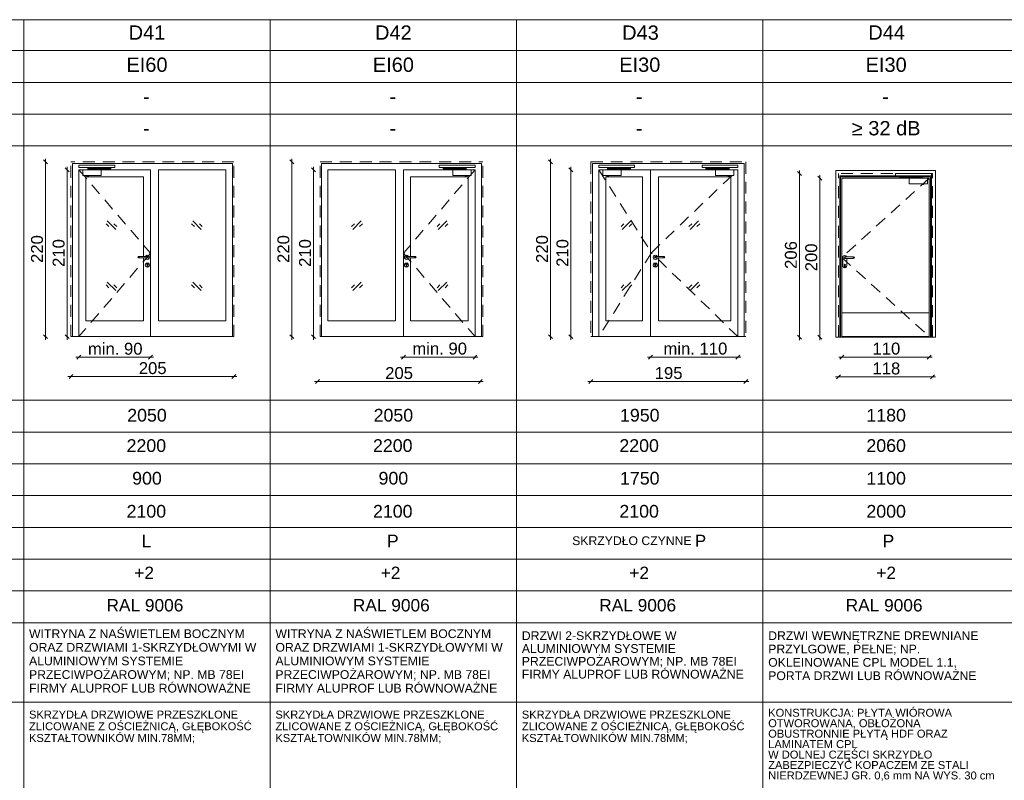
# Paper-space layout 'A-57 ZESTAWIENIE STOLARKI PROJEKTOWANEJ' of a CAD drawing. Header units: millimetres. Extents: x 0 to 900, y 0 to 1010.
# Tile 50 of 63: x 455 to 579, y 706 to 802. Entities that reach past the tile are written whole.
import ezdxf
from ezdxf.xclip import XClip

# ---------------------------------------------------------------- set-up
doc = ezdxf.new("R2010")
doc.units = ezdxf.units.MM
doc.header["$MEASUREMENT"] = 0
doc.header["$XCLIPFRAME"] = 0
doc.linetypes.add('LINIE_3', pattern=[25, 15, -10])
doc.linetypes.add('Przer. długie kreski', pattern=[2.5, 1.5, -1])
doc.layers.add('0_Nr_pióra__1', color=7, linetype='Continuous', lineweight=20)
for name, color, linetype, lineweight, true_color in [('0_Nr_pióra__30', 7, 'Continuous', 5, 0x878787), ('0_Nr_pióra__7', 7, 'Continuous', 18, 0x171717), ('0_Nr_pióra__8', 7, 'Continuous', 13, 0x4c4c4c), ('0_Nr_pióra__94', 7, 'Continuous', 5, 0x3b3b3b)]:
    doc.layers.add(name, color=color, linetype=linetype, lineweight=lineweight, true_color=true_color)
doc.layers.add('A_podrys', color=7, linetype='Continuous')
doc.styles.add('STYL_AUTOMATYCZNY_1', font='arial.ttf')

# ---------------------------------------------------------------- blocks, each defined once
blk = doc.blocks.new('Rysunek_1_1', base_point=(-2089.9, -1946.74))
at = {"layer": '0_Nr_pióra__1', "color": 7, "linetype": 'Continuous', "lineweight": 20}
for p, q in [((458.33, 783.86), (458.33, 784.23)), ((489.33, 783.86), (489.33, 784.23)), ((521.87, 783.86), (521.87, 784.23)), ((458.58, 783.61), (458.08, 784.11)), ((458.33, 761.86), (458.33, 783.86)), ((461.3, 782.61), (460.8, 783.11)), ((461.05, 782.86), (461.05, 783.23)), ((489.58, 783.61), (489.08, 784.11)), ((489.33, 761.86), (489.33, 783.86)), ((492.3, 782.61), (491.8, 783.11)), ((492.05, 782.86), (492.05, 783.23)), ((522.12, 783.61), (521.62, 784.11)), ((521.87, 761.86), (521.87, 783.86)), ((524.69, 782.61), (524.19, 783.11)), ((524.44, 782.86), (524.44, 783.23)), ((461.05, 761.86), (461.05, 782.86)), ((492.05, 761.86), (492.05, 782.86)), ((524.44, 761.86), (524.44, 782.86)), ((553.43, 782.16), (552.93, 782.66)), ((553.18, 782.41), (553.18, 782.78)), ((553.18, 761.81), (553.18, 782.41)), ((555.99, 781.56), (555.49, 782.06)), ((555.74, 781.81), (555.74, 782.18)), ((555.74, 761.81), (555.74, 781.81)), ((458.08, 762.11), (458.58, 761.61)), ((458.33, 761.48), (458.33, 761.86)), ((460.8, 762.11), (461.3, 761.61)), ((461.05, 761.48), (461.05, 761.86)), ((489.08, 762.11), (489.58, 761.61)), ((489.33, 761.48), (489.33, 761.86)), ((491.8, 762.11), (492.3, 761.61)), ((492.05, 761.48), (492.05, 761.86)), ((521.62, 762.11), (522.12, 761.61)), ((521.87, 761.48), (521.87, 761.86)), ((524.19, 762.11), (524.69, 761.61)), ((524.44, 761.48), (524.44, 761.86)), ((552.93, 762.06), (553.43, 761.56)), ((555.49, 762.06), (555.99, 761.56)), ((553.18, 761.43), (553.18, 761.81)), ((555.74, 761.43), (555.74, 761.81)), ((462.79, 759.52), (462.29, 759.02)), ((471.29, 759.02), (471.79, 759.52)), ((503.62, 759.54), (503.12, 759.04)), ((512.12, 759.04), (512.62, 759.54)), ((534.71, 759.54), (534.21, 759.04)), ((545.19, 759.04), (545.69, 759.54)), ((558.77, 759.54), (558.27, 759.04)), ((569.27, 759.04), (569.77, 759.54)), ((462.54, 759.27), (462.16, 759.27)), ((471.54, 759.27), (462.54, 759.27)), ((471.91, 759.27), (471.54, 759.27)), ((502.99, 759.29), (503.37, 759.29)), ((503.37, 759.29), (512.37, 759.29)), ((512.37, 759.29), (512.74, 759.29)), ((534.46, 759.29), (534.09, 759.29)), ((545.44, 759.29), (534.46, 759.29)), ((545.82, 759.29), (545.44, 759.29)), ((558.14, 759.29), (558.52, 759.29)), ((558.52, 759.29), (569.52, 759.29)), ((569.52, 759.29), (569.89, 759.29)), ((461.79, 757.08), (461.29, 756.58)), ((481.79, 756.58), (482.29, 757.08)), ((558.37, 757.04), (557.87, 756.54)), ((569.67, 756.54), (570.17, 757.04)), ((461.16, 756.83), (461.54, 756.83)), ((461.54, 756.83), (482.04, 756.83)), ((482.04, 756.83), (482.41, 756.83)), ((492.16, 756.21), (492.54, 756.21)), ((492.79, 756.46), (492.29, 755.96)), ((492.54, 756.21), (513.04, 756.21)), ((512.79, 755.96), (513.29, 756.46)), ((513.04, 756.21), (513.41, 756.21)), ((526.94, 756.21), (526.57, 756.21)), ((527.19, 756.46), (526.69, 755.96)), ((546.44, 756.21), (526.94, 756.21)), ((546.19, 755.96), (546.69, 756.46)), ((546.82, 756.21), (546.44, 756.21)), ((557.74, 756.79), (558.12, 756.79)), ((558.12, 756.79), (569.92, 756.79)), ((569.92, 756.79), (570.29, 756.79))]:
    blk.add_line(p, q, dxfattribs=at)
at = {"layer": '0_Nr_pióra__30', "color": 252, "linetype": 'Przer. długie kreski', "lineweight": 5, "true_color": 0x878787}
for p, q in [((482.04, 783.86), (461.54, 783.86)), ((461.54, 761.86), (461.54, 783.86)), ((482.04, 761.86), (482.04, 783.86)), ((492.87, 783.86), (513.37, 783.86)), ((492.87, 761.86), (492.87, 783.86)), ((513.37, 761.86), (513.37, 783.86)), ((526.94, 783.86), (546.44, 783.86)), ((526.94, 783.86), (526.94, 761.86)), ((546.44, 783.86), (546.44, 761.86)), ((462.54, 782.86), (471.54, 772.36)), ((512.37, 782.86), (503.37, 772.36)), ((527.94, 782.86), (534.56, 772.42)), ((534.56, 772.42), (545.44, 782.86)), ((558.12, 761.81), (558.12, 782.41)), ((569.92, 782.41), (558.12, 782.41)), ((569.52, 781.81), (558.52, 771.81)), ((569.92, 761.81), (569.92, 782.41)), ((471.54, 772.36), (462.54, 761.86)), ((503.37, 772.36), (512.37, 761.86)), ((534.56, 772.42), (527.94, 761.86)), ((545.44, 761.86), (534.56, 772.42)), ((558.52, 771.81), (569.52, 761.86))]:
    blk.add_line(p, q, dxfattribs=at)
at = {"layer": '0_Nr_pióra__30', "color": 252, "linetype": 'Continuous', "lineweight": 5, "true_color": 0x878787}
for p, q in [((481.84, 783.66), (461.74, 783.66)), ((461.74, 761.86), (461.74, 783.66)), ((481.84, 761.86), (481.84, 783.66)), ((493.07, 783.66), (513.17, 783.66)), ((493.07, 761.86), (493.07, 783.66)), ((513.17, 761.86), (513.17, 783.66)), ((527.14, 783.66), (546.24, 783.66)), ((527.14, 783.66), (527.14, 761.86)), ((546.24, 783.66), (546.24, 761.86)), ((462.54, 761.86), (462.54, 782.86)), ((462.54, 782.86), (471.54, 782.86)), ((463.42, 763.86), (463.42, 781.98)), ((463.42, 781.98), (470.66, 781.98)), ((470.66, 781.98), (470.66, 771.96)), ((471.54, 782.86), (471.54, 761.86)), ((472.54, 763.86), (472.54, 782.86)), ((472.54, 782.86), (481.04, 782.86)), ((481.04, 763.86), (481.04, 782.86)), ((493.87, 763.86), (493.87, 782.86)), ((502.37, 782.86), (493.87, 782.86)), ((502.37, 763.86), (502.37, 782.86)), ((503.37, 782.86), (503.37, 761.86)), ((512.37, 782.86), (503.37, 782.86)), ((504.25, 781.98), (504.25, 771.96)), ((511.49, 781.98), (504.25, 781.98)), ((511.49, 763.86), (511.49, 781.98)), ((512.37, 761.86), (512.37, 782.86)), ((527.94, 782.86), (527.94, 761.86)), ((545.44, 782.86), (527.94, 782.86)), ((528.82, 763.86), (528.82, 781.98)), ((528.82, 781.98), (533.46, 781.98)), ((533.46, 781.98), (533.46, 763.86)), ((534.46, 761.86), (534.46, 782.86)), ((535.46, 781.98), (535.46, 771.96)), ((544.56, 781.98), (535.46, 781.98)), ((544.56, 763.86), (544.56, 781.98)), ((545.44, 782.86), (545.44, 761.86)), ((557.75, 782.78), (557.75, 761.81)), ((570.29, 782.78), (557.75, 782.78)), ((558.25, 761.81), (558.25, 782.08)), ((558.25, 782.08), (569.79, 782.08)), ((558.37, 761.81), (558.37, 781.96)), ((558.37, 781.96), (569.67, 781.96)), ((558.52, 781.81), (558.52, 761.81)), ((569.52, 781.81), (558.52, 781.81)), ((569.52, 761.81), (569.52, 781.81)), ((569.67, 781.96), (569.67, 761.81)), ((569.79, 782.08), (569.79, 761.81)), ((570.29, 761.81), (570.29, 782.78)), ((466.31, 775.72), (465.95, 776.07)), ((467.16, 775.36), (466.1, 776.42)), ((467.31, 775.72), (466.95, 776.07)), ((477.06, 775.72), (476.71, 776.07)), ((477.92, 775.36), (476.86, 776.42)), ((478.06, 775.72), (477.71, 776.07)), ((496.84, 775.72), (497.2, 776.07)), ((496.99, 775.36), (498.05, 776.42)), ((497.84, 775.72), (498.2, 776.07)), ((507.6, 775.72), (507.95, 776.07)), ((507.74, 775.36), (508.81, 776.42)), ((508.6, 775.72), (508.95, 776.07)), ((530.76, 775.72), (531.11, 776.07)), ((530.9, 775.36), (531.96, 776.42)), ((531.76, 775.72), (532.11, 776.07)), ((539.29, 775.72), (539.64, 776.07)), ((539.43, 775.36), (540.5, 776.42)), ((540.29, 775.72), (540.64, 776.07)), ((469.99, 771.93), (469.96, 771.86)), ((469.96, 771.86), (469.99, 771.79)), ((470, 771.93), (469.98, 771.86)), ((469.98, 771.86), (470, 771.79)), ((470.06, 771.96), (469.99, 771.93)), ((469.99, 771.79), (470.06, 771.76)), ((470.05, 771.93), (470.03, 771.86)), ((470.03, 771.86), (470.05, 771.79)), ((471.16, 771.96), (470.06, 771.96)), ((470.12, 771.93), (470.11, 771.86)), ((470.11, 771.86), (470.12, 771.79)), ((470.92, 771.96), (470.93, 771.99)), ((470.93, 771.99), (471.02, 772.09)), ((471.02, 772.09), (471.16, 772.13)), ((471.09, 771.93), (471.11, 771.86)), ((471.11, 771.86), (471.09, 771.79)), ((471.16, 772.13), (471.29, 772.09)), ((471.16, 771.96), (471.23, 771.93)), ((471.23, 771.79), (471.16, 771.76)), ((471.17, 771.93), (471.19, 771.86)), ((471.19, 771.86), (471.17, 771.79)), ((471.21, 771.93), (471.24, 771.86)), ((471.24, 771.86), (471.21, 771.79)), ((471.23, 771.93), (471.26, 771.86)), ((471.26, 771.86), (471.23, 771.79)), ((471.29, 772.09), (471.39, 771.99)), ((471.39, 771.99), (471.43, 771.86)), ((471.43, 771.86), (471.39, 771.72)), ((503.51, 771.99), (503.48, 771.86)), ((503.48, 771.86), (503.51, 771.72)), ((503.61, 772.09), (503.51, 771.99)), ((503.75, 772.13), (503.61, 772.09)), ((503.68, 771.93), (503.65, 771.86)), ((503.65, 771.86), (503.68, 771.79)), ((503.69, 771.93), (503.66, 771.86)), ((503.66, 771.86), (503.69, 771.79)), ((503.75, 771.96), (503.68, 771.93)), ((503.68, 771.79), (503.75, 771.76)), ((503.74, 771.93), (503.72, 771.86)), ((503.72, 771.86), (503.74, 771.79)), ((503.88, 772.09), (503.75, 772.13)), ((503.75, 771.96), (504.85, 771.96)), ((503.81, 771.93), (503.8, 771.86)), ((503.8, 771.86), (503.81, 771.79)), ((503.98, 771.99), (503.88, 772.09)), ((503.99, 771.96), (503.98, 771.99)), ((504.78, 771.93), (504.79, 771.86)), ((504.79, 771.86), (504.78, 771.79)), ((504.85, 771.96), (504.92, 771.93)), ((504.85, 771.93), (504.87, 771.86)), ((504.87, 771.86), (504.85, 771.79)), ((504.92, 771.79), (504.85, 771.76)), ((504.9, 771.93), (504.93, 771.86)), ((504.93, 771.86), (504.9, 771.79)), ((504.92, 771.93), (504.95, 771.86)), ((504.95, 771.86), (504.92, 771.79)), ((534.83, 771.99), (534.79, 771.86)), ((534.79, 771.86), (534.83, 771.72)), ((534.93, 772.09), (534.83, 771.99)), ((535.06, 772.13), (534.93, 772.09)), ((534.99, 771.93), (534.96, 771.86)), ((534.96, 771.86), (534.99, 771.79)), ((535.01, 771.93), (534.98, 771.86)), ((534.98, 771.86), (535.01, 771.79)), ((535.06, 771.96), (534.99, 771.93)), ((534.99, 771.79), (535.06, 771.76)), ((535.06, 771.93), (535.03, 771.86)), ((535.03, 771.86), (535.06, 771.79)), ((535.2, 772.09), (535.06, 772.13)), ((535.06, 771.96), (536.16, 771.96)), ((535.13, 771.93), (535.12, 771.86)), ((535.12, 771.86), (535.13, 771.79)), ((535.3, 771.99), (535.2, 772.09)), ((535.31, 771.96), (535.3, 771.99)), ((536.1, 771.93), (536.11, 771.86)), ((536.11, 771.86), (536.1, 771.79)), ((536.16, 771.96), (536.23, 771.93)), ((536.23, 771.79), (536.16, 771.76)), ((536.17, 771.93), (536.19, 771.86)), ((536.19, 771.86), (536.17, 771.79)), ((536.22, 771.93), (536.25, 771.86)), ((536.25, 771.86), (536.22, 771.79)), ((536.23, 771.93), (536.26, 771.86)), ((536.26, 771.86), (536.23, 771.79)), ((558.66, 771.94), (558.63, 771.81)), ((558.63, 770.81), (558.63, 771.81)), ((558.76, 772.04), (558.66, 771.94)), ((558.9, 772.08), (558.76, 772.04)), ((558.82, 771.88), (558.8, 771.81)), ((558.8, 771.81), (558.82, 771.74)), ((558.84, 771.88), (558.81, 771.81)), ((558.81, 771.81), (558.84, 771.74)), ((558.9, 771.91), (558.82, 771.88)), ((558.89, 771.88), (558.87, 771.81)), ((558.87, 771.81), (558.89, 771.74)), ((559.03, 772.04), (558.9, 772.08)), ((558.9, 771.91), (560, 771.91)), ((558.96, 771.88), (558.95, 771.81)), ((558.95, 771.81), (558.96, 771.74)), ((559.13, 771.94), (559.03, 772.04)), ((559.14, 771.91), (559.13, 771.94)), ((559.93, 771.88), (559.94, 771.81)), ((559.94, 771.81), (559.93, 771.74)), ((560, 771.91), (560.07, 771.88)), ((560, 771.88), (560.02, 771.81)), ((560.02, 771.81), (560, 771.74)), ((560.05, 771.88), (560.08, 771.81)), ((560.08, 771.81), (560.05, 771.74)), ((560.07, 771.88), (560.1, 771.81)), ((560.1, 771.81), (560.07, 771.74)), ((471.16, 771.76), (470.06, 771.76)), ((470.66, 771.76), (470.66, 763.86)), ((470.89, 770.86), (470.93, 770.99)), ((470.93, 770.72), (470.89, 770.86)), ((470.93, 771.72), (470.92, 771.76)), ((471.02, 771.63), (470.93, 771.72)), ((470.93, 770.99), (471.02, 771.09)), ((471.02, 770.63), (470.93, 770.72)), ((471.16, 771.59), (471.02, 771.63)), ((471.02, 771.09), (471.16, 771.13)), ((471.16, 770.59), (471.02, 770.63)), ((471.08, 770.96), (471.11, 771.01)), ((471.11, 770.9), (471.08, 770.96)), ((471.11, 771.01), (471.16, 771.03)), ((471.11, 770.9), (471.11, 770.73)), ((471.11, 770.73), (471.12, 770.7)), ((471.12, 770.7), (471.16, 770.68)), ((471.29, 771.63), (471.16, 771.59)), ((471.16, 771.13), (471.29, 771.09)), ((471.16, 771.03), (471.21, 771.01)), ((471.16, 770.68), (471.19, 770.7)), ((471.29, 770.63), (471.16, 770.59)), ((471.19, 770.7), (471.21, 770.73)), ((471.21, 771.01), (471.23, 770.96)), ((471.23, 770.96), (471.21, 770.9)), ((471.21, 770.73), (471.21, 770.9)), ((471.39, 771.72), (471.29, 771.63)), ((471.29, 771.09), (471.39, 770.99)), ((471.39, 770.72), (471.29, 770.63)), ((471.39, 770.99), (471.43, 770.86)), ((471.43, 770.86), (471.39, 770.72)), ((503.51, 770.99), (503.48, 770.86)), ((503.48, 770.86), (503.51, 770.72)), ((503.51, 771.72), (503.61, 771.63)), ((503.61, 771.09), (503.51, 770.99)), ((503.51, 770.72), (503.61, 770.63)), ((503.61, 771.63), (503.75, 771.59)), ((503.75, 771.13), (503.61, 771.09)), ((503.61, 770.63), (503.75, 770.59)), ((503.69, 771.01), (503.67, 770.96)), ((503.67, 770.96), (503.7, 770.9)), ((503.75, 771.03), (503.69, 771.01)), ((503.7, 770.73), (503.7, 770.9)), ((503.71, 770.7), (503.7, 770.73)), ((503.75, 770.68), (503.71, 770.7)), ((503.75, 771.76), (504.85, 771.76)), ((503.75, 771.59), (503.88, 771.63)), ((503.88, 771.09), (503.75, 771.13)), ((503.8, 771.01), (503.75, 771.03)), ((503.78, 770.7), (503.75, 770.68)), ((503.75, 770.59), (503.88, 770.63)), ((503.8, 770.73), (503.78, 770.7)), ((503.82, 770.96), (503.8, 771.01)), ((503.8, 770.9), (503.82, 770.96)), ((503.8, 770.9), (503.8, 770.73)), ((503.88, 771.63), (503.98, 771.72)), ((503.98, 770.99), (503.88, 771.09)), ((503.88, 770.63), (503.98, 770.72)), ((503.98, 771.72), (503.99, 771.76)), ((504.02, 770.86), (503.98, 770.99)), ((503.98, 770.72), (504.02, 770.86)), ((504.25, 771.76), (504.25, 763.86)), ((534.83, 770.99), (534.79, 770.86)), ((534.79, 770.86), (534.83, 770.72)), ((534.83, 771.72), (534.93, 771.63)), ((534.93, 771.09), (534.83, 770.99)), ((534.83, 770.72), (534.93, 770.63)), ((534.93, 771.63), (535.06, 771.59)), ((535.06, 771.13), (534.93, 771.09)), ((534.93, 770.63), (535.06, 770.59)), ((534.99, 770.96), (535.01, 771.01)), ((535.01, 770.9), (534.99, 770.96)), ((535.01, 771.01), (535.06, 771.03)), ((535.01, 770.9), (535.01, 770.73)), ((535.01, 770.73), (535.03, 770.7)), ((535.03, 770.7), (535.06, 770.68)), ((535.06, 771.76), (536.16, 771.76)), ((535.06, 771.59), (535.2, 771.63)), ((535.2, 771.09), (535.06, 771.13)), ((535.06, 771.03), (535.12, 771.01)), ((535.06, 770.68), (535.1, 770.7)), ((535.06, 770.59), (535.2, 770.63)), ((535.1, 770.7), (535.11, 770.73)), ((535.11, 770.73), (535.11, 770.9)), ((535.12, 771.01), (535.14, 770.96)), ((535.2, 771.63), (535.3, 771.72)), ((535.3, 770.99), (535.2, 771.09)), ((535.2, 770.63), (535.3, 770.72)), ((535.3, 771.72), (535.31, 771.76)), ((535.33, 770.86), (535.3, 770.99)), ((535.3, 770.72), (535.33, 770.86)), ((535.46, 771.76), (535.46, 763.86)), ((558.63, 770.81), (558.66, 770.67)), ((558.66, 770.67), (558.76, 770.58)), ((558.76, 770.58), (558.9, 770.54)), ((558.82, 771.74), (558.9, 771.71)), ((558.82, 770.91), (558.84, 770.96)), ((558.82, 770.91), (558.85, 770.85)), ((558.9, 770.98), (558.84, 770.96)), ((558.85, 770.85), (558.85, 770.68)), ((558.86, 770.65), (558.85, 770.68)), ((558.9, 770.63), (558.86, 770.65)), ((558.9, 771.71), (560, 771.71)), ((558.95, 770.96), (558.9, 770.98)), ((558.93, 770.65), (558.9, 770.63)), ((558.9, 770.54), (559.03, 770.58)), ((558.95, 770.68), (558.93, 770.65)), ((558.95, 770.96), (558.97, 770.91)), ((558.95, 770.85), (558.97, 770.91)), ((558.95, 770.85), (558.95, 770.68)), ((559.03, 770.58), (559.13, 770.67)), ((559.13, 770.67), (559.17, 770.81)), ((559.17, 770.81), (559.17, 771.71)), ((560.07, 771.74), (560, 771.71)), ((466.31, 768.02), (465.95, 768.37)), ((467.16, 767.67), (466.1, 768.73)), ((467.31, 768.02), (466.95, 768.37)), ((477.06, 768.02), (476.71, 768.37)), ((477.92, 767.67), (476.86, 768.73)), ((478.06, 768.02), (477.71, 768.37)), ((496.84, 768.02), (497.2, 768.37)), ((496.99, 767.67), (498.05, 768.73)), ((497.84, 768.02), (498.2, 768.37)), ((507.6, 768.02), (507.95, 768.37)), ((507.74, 767.67), (508.81, 768.73)), ((508.6, 768.02), (508.95, 768.37)), ((530.76, 768.02), (531.11, 768.37)), ((530.9, 767.67), (531.96, 768.73)), ((531.76, 768.02), (532.11, 768.37)), ((539.29, 768.02), (539.64, 768.37)), ((539.43, 767.67), (540.5, 768.73)), ((540.29, 768.02), (540.64, 768.37)), ((569.52, 764.86), (558.52, 764.86)), ((470.66, 763.86), (463.42, 763.86)), ((472.54, 763.86), (481.04, 763.86)), ((502.37, 763.86), (493.87, 763.86)), ((504.25, 763.86), (511.49, 763.86)), ((533.46, 763.86), (528.82, 763.86)), ((535.46, 763.86), (544.56, 763.86)), ((482.04, 761.86), (461.54, 761.86)), ((492.87, 761.86), (513.37, 761.86)), ((526.94, 761.86), (546.44, 761.86)), ((569.52, 761.86), (558.52, 761.86)), ((557.75, 761.81), (570.29, 761.81))]:
    blk.add_line(p, q, dxfattribs=at)
at = {"layer": '0_Nr_pióra__8', "color": 251, "linetype": 'LINIE_3', "lineweight": 13, "true_color": 0x4c4c4c, "flags": 128}
for points in [[(467.04, 783.13), (467.04, 783.43), (462.54, 783.43), (462.54, 783.13)], [(463.64, 782.88), (463.64, 783.07), (466.45, 783.07), (466.45, 783.11), (466.55, 783.11), (466.55, 782.97), (463.73, 782.97), (463.73, 782.88)], [(466.46, 783.11), (466.54, 783.11), (466.54, 783.13), (466.46, 783.13)], [(507.87, 783.13), (507.87, 783.43), (512.37, 783.43), (512.37, 783.13)], [(511.27, 782.88), (511.27, 783.07), (508.46, 783.07), (508.46, 783.11), (508.35, 783.11), (508.35, 782.97), (511.18, 782.97), (511.18, 782.88)], [(508.45, 783.11), (508.36, 783.11), (508.36, 783.13), (508.45, 783.13)], [(532.44, 783.13), (532.44, 783.43), (527.94, 783.43), (527.94, 783.13)], [(529.04, 782.88), (529.04, 783.07), (531.85, 783.07), (531.85, 783.11), (531.95, 783.11), (531.95, 782.97), (529.13, 782.97), (529.13, 782.88)], [(531.86, 783.11), (531.95, 783.11), (531.95, 783.13), (531.86, 783.13)], [(540.94, 783.13), (540.94, 783.43), (545.44, 783.43), (545.44, 783.13)], [(544.34, 782.88), (544.34, 783.07), (541.54, 783.07), (541.54, 783.11), (541.43, 783.11), (541.43, 782.97), (544.25, 782.97), (544.25, 782.88)], [(541.52, 783.11), (541.44, 783.11), (541.44, 783.13), (541.52, 783.13)], [(465.35, 782.86), (463.04, 782.86), (463.04, 782.14), (465.35, 782.14)], [(463.72, 782.88), (463.64, 782.88), (463.64, 782.86), (463.72, 782.86)], [(509.56, 782.86), (511.87, 782.86), (511.87, 782.14), (509.56, 782.14)], [(511.19, 782.88), (511.26, 782.88), (511.26, 782.86), (511.19, 782.86)], [(530.75, 782.86), (528.44, 782.86), (528.44, 782.14), (530.75, 782.14)], [(529.12, 782.88), (529.05, 782.88), (529.05, 782.86), (529.12, 782.86)], [(542.64, 782.86), (544.94, 782.86), (544.94, 782.14), (542.64, 782.14)], [(544.26, 782.88), (544.34, 782.88), (544.34, 782.86), (544.26, 782.86)], [(565.29, 782.08), (565.29, 782.38), (569.79, 782.38), (569.79, 782.08)], [(568.69, 781.83), (568.69, 782.02), (565.88, 782.02), (565.88, 782.06), (565.77, 782.06), (565.77, 781.92), (568.6, 781.92), (568.6, 781.83)], [(565.87, 782.06), (565.78, 782.06), (565.78, 782.08), (565.87, 782.08)], [(566.98, 781.81), (569.29, 781.81), (569.29, 781.09), (566.98, 781.09)], [(568.6, 781.83), (568.68, 781.83), (568.68, 781.81), (568.6, 781.81)]]:
    blk.add_lwpolyline(points, close=True, dxfattribs=at)
for points in [[(463.79, 782.14), (463.51, 782.14), (463.51, 782.11, 0.458316), (463.79, 782.11)], [(511.12, 782.14), (511.39, 782.14), (511.39, 782.11, -0.458316), (511.12, 782.11)], [(529.19, 782.14), (528.91, 782.14), (528.91, 782.11, 0.458316), (529.19, 782.11)], [(544.19, 782.14), (544.47, 782.14), (544.47, 782.11, -0.458316), (544.19, 782.11)], [(568.54, 781.09), (568.81, 781.09), (568.81, 781.06, -0.458316), (568.54, 781.06)]]:
    blk.add_lwpolyline(points, format="xyb", close=True, dxfattribs=at)
at = {"layer": '0_Nr_pióra__94', "color": 250, "linetype": 'Continuous', "lineweight": 5, "true_color": 0x3b3b3b}
for p, q in [((52.6, 801.75), (887.6, 801.75)), ((455.6, 801.75), (455.6, 611.36)), ((486.6, 801.75), (486.6, 611.36)), ((517.6, 801.75), (517.6, 611.36)), ((548.6, 801.75), (548.6, 611.36)), ((887.6, 797.86), (50.6, 797.86)), ((887.6, 793.86), (50.6, 793.86)), ((887.6, 789.86), (50.6, 789.86)), ((887.6, 785.86), (50.6, 785.86)), ((52.6, 753.86), (887.6, 753.86)), ((49.45, 749.86), (887.6, 749.86)), ((52.6, 745.86), (887.6, 745.86)), ((49.45, 741.86), (887.6, 741.86)), ((52.6, 737.86), (887.6, 737.86)), ((35.27, 733.86), (889.6, 733.86)), ((50.6, 729.86), (887.6, 729.86)), ((52.6, 725.86), (887.6, 725.86)), ((52.6, 715.86), (887.6, 715.86))]:
    blk.add_line(p, q, dxfattribs=at)
at = {"layer": '0_Nr_pióra__1', "color": 7, "linetype": 'Continuous', "lineweight": 20, "char_height": 1.5, "width": 3.4323, "attachment_point": 7, "rotation": 90, "style": 'STYL_AUTOMATYCZNY_1'}
for s, insert in [('\\A1;{\\pql;\\fArial|b0|i0|c238|p0;\\W1.000000;220}', (458.03, 771.14)), ('\\A1;{\\pql;\\fArial|b0|i0|c238|p0;\\W1.000000;220}', (489.03, 771.14)), ('\\A1;{\\pql;\\fArial|b0|i0|c238|p0;\\W1.000000;220}', (521.57, 771.14)), ('\\A1;{\\pql;\\fArial|b0|i0|c238|p0;\\W1.000000;210}', (460.75, 770.64)), ('\\A1;{\\pql;\\fArial|b0|i0|c238|p0;\\W1.000000;210}', (491.75, 770.64)), ('\\A1;{\\pql;\\fArial|b0|i0|c238|p0;\\W1.000000;210}', (524.14, 770.64)), ('\\A1;{\\pql;\\fArial|b0|i0|c238|p0;\\W1.000000;206}', (552.88, 770.39)), ('\\A1;{\\pql;\\fArial|b0|i0|c238|p0;\\W1.000000;200}', (555.44, 770.09))]:
    blk.add_mtext(s, dxfattribs=dict(at, insert=insert))
at = {"layer": '0_Nr_pióra__1', "color": 7, "linetype": 'Continuous', "lineweight": 20, "char_height": 1.5, "attachment_point": 7, "style": 'STYL_AUTOMATYCZNY_1'}
for s, insert, width in [('\\A1;{\\pql;\\fArial|b0|i0|c238|p0;\\W1.000000;min. 90}', (463.67, 759.57), 6.746), ('\\A1;{\\pql;\\fArial|b0|i0|c238|p0;\\W1.000000;min. 90}', (504.49, 759.59), 6.746), ('\\A1;{\\pql;\\fArial|b0|i0|c238|p0;\\W1.000000;min. 110}', (536.08, 759.59), 7.7374), ('\\A1;{\\pql;\\fArial|b0|i0|c238|p0;\\W1.000000;110}', (562.38, 759.59), 3.2796), ('\\A1;{\\pql;\\fArial|b0|i0|c238|p0;\\W1.000000;205}', (470.07, 757.13), 3.4323), ('\\A1;{\\pql;\\fArial|b0|i0|c238|p0;\\W1.000000;118}', (562.38, 757.09), 3.2796), ('\\A1;{\\pql;\\fArial|b0|i0|c238|p0;\\W1.000000;205}', (501.07, 756.51), 3.4323), ('\\A1;{\\pql;\\fArial|b0|i0|c238|p0;\\W1.000000;195}', (534.98, 756.51), 3.4323)]:
    blk.add_mtext(s, dxfattribs=dict(at, insert=insert, width=width))
at = {"layer": '0_Nr_pióra__7', "color": 250, "linetype": 'Continuous', "lineweight": 18, "true_color": 0x171717, "style": 'STYL_AUTOMATYCZNY_1'}
for s, insert, char_height, attachment_point in [('\\A1;{\\pqc;\\fArial|b0|i0|c238|p0;\\W1.000000;D41}', (471.1, 799.23), 1.8, 8), ('\\A1;{\\pqc;\\fArial|b0|i0|c238|p0;\\W1.000000;D42}', (502.1, 799.23), 1.8, 8), ('\\A1;{\\pqc;\\fArial|b0|i0|c238|p0;\\W1.000000;D43}', (533.19, 799.2), 1.8, 8), ('\\A1;{\\pqc;\\fArial|b0|i0|c238|p0;\\W1.000000;D44}', (564.16, 799.24), 1.8, 8), ('\\A1;{\\pqc;\\fArial|b0|i0|c238|p0;\\W1.000000;EI60}', (471.1, 795.16), 1.8, 8), ('\\A1;{\\pqc;\\fArial|b0|i0|c238|p0;\\W1.000000;EI60}', (502.1, 795.16), 1.8, 8), ('\\A1;{\\pqc;\\fArial|b0|i0|c238|p0;\\W1.000000;EI30}', (533.1, 795.16), 1.8, 8), ('\\A1;{\\pqc;\\fArial|b0|i0|c238|p0;\\W1.000000;EI30}', (564.1, 795.16), 1.8, 8), ('\\A1;{\\pqc;\\fArial|b0|i0|c238|p0;\\W1.000000;-}', (471.02, 791.19), 1.8, 8), ('\\A1;{\\pqc;\\fArial|b0|i0|c238|p0;\\W1.000000;-}', (502.02, 791.19), 1.8, 8), ('\\A1;{\\pqc;\\fArial|b0|i0|c238|p0;\\W1.000000;-}', (533.02, 791.19), 1.8, 8), ('\\A1;{\\pqc;\\fArial|b0|i0|c238|p0;\\W1.000000;-}', (564.02, 791.19), 1.8, 8), ('\\A1;{\\pqc;\\fArial|b0|i0|c238|p0;\\W1.000000;≥ 32 dB}', (564.1, 787.17), 1.8, 8), ('\\A1;{\\pqc;\\fArial|b0|i0|c238|p0;\\W1.000000;-}', (471.02, 787.19), 1.8, 8), ('\\A1;{\\pqc;\\fArial|b0|i0|c238|p0;\\W1.000000;-}', (502.02, 787.19), 1.8, 8), ('\\A1;{\\pqc;\\fArial|b0|i0|c238|p0;\\W1.000000;-}', (533.02, 787.19), 1.8, 8), ('\\A1;{\\pqc;\\fArial|b0|i0|c238|p0;\\W1.000000;2050}', (471.1, 751.15), 1.6, 8), ('\\A1;{\\pqc;\\fArial|b0|i0|c238|p0;\\W1.000000;2050}', (502.1, 751.15), 1.6, 8), ('\\A1;{\\pqc;\\fArial|b0|i0|c238|p0;\\W1.000000;1950}', (533.1, 751.15), 1.6, 8), ('\\A1;{\\pqc;\\fArial|b0|i0|c238|p0;\\W1.000000;1180}', (564.1, 751.15), 1.6, 8), ('\\A1;{\\pqc;\\fArial|b0|i0|c238|p0;\\W1.000000;2200}', (471.02, 747.33), 1.6, 8), ('\\A1;{\\pqc;\\fArial|b0|i0|c238|p0;\\W1.000000;2200}', (502.02, 747.33), 1.6, 8), ('\\A1;{\\pqc;\\fArial|b0|i0|c238|p0;\\W1.000000;2200}', (533.02, 747.33), 1.6, 8), ('\\A1;{\\pqc;\\fArial|b0|i0|c238|p0;\\W1.000000;2060}', (564.1, 747.33), 1.6, 8), ('\\A1;{\\pqc;\\fArial|b0|i0|c238|p0;\\W1.000000;900}', (471.1, 743.22), 1.6, 8), ('\\A1;{\\pqc;\\fArial|b0|i0|c238|p0;\\W1.000000;900}', (502.1, 743.22), 1.6, 8), ('\\A1;{\\pqc;\\fArial|b0|i0|c238|p0;\\W1.000000;1750}', (533.1, 743.22), 1.6, 8), ('\\A1;{\\pqc;\\fArial|b0|i0|c238|p0;\\W1.000000;1100}', (564.1, 743.22), 1.6, 8), ('\\A1;{\\pqc;\\fArial|b0|i0|c238|p0;\\W1.000000;2100}', (471.02, 739.06), 1.6, 8), ('\\A1;{\\pqc;\\fArial|b0|i0|c238|p0;\\W1.000000;2100}', (502.02, 739.06), 1.6, 8), ('\\A1;{\\pqc;\\fArial|b0|i0|c238|p0;\\W1.000000;2100}', (533.02, 739.06), 1.6, 8), ('\\A1;{\\pqc;\\fArial|b0|i0|c238|p0;\\W1.000000;2000}', (564.1, 739.06), 1.6, 8), ('\\A1;{\\pqc;\\fArial|b0|i0|c238|p0;\\W1.000000;SKRZYDŁO CZYNNE \\fArial|b0|i0|c238|p0;\\H1.363636x;\\W1.000000;P}', (533.02, 736.93), 1.1, 2), ('\\A1;{\\pqc;\\fArial|b0|i0|c238|p0;\\W1.000000;L}', (471.02, 735.35), 1.6, 8), ('\\A1;{\\pqc;\\fArial|b0|i0|c238|p0;\\W1.000000;P}', (502.02, 735.35), 1.6, 8), ('\\A1;{\\pqc;\\fArial|b0|i0|c238|p0;\\W1.000000;P}', (564.37, 735.35), 1.6, 8), ('\\A1;{\\pqc;\\fArial|b0|i0|c238|p0;\\W1.000000;+2}', (470.74, 731.36), 1.5567, 8), ('\\A1;{\\pqc;\\fArial|b0|i0|c238|p0;\\W1.000000;+2}', (501.74, 731.36), 1.5567, 8), ('\\A1;{\\pqc;\\fArial|b0|i0|c238|p0;\\W1.000000;+2}', (533.02, 731.36), 1.5567, 8), ('\\A1;{\\pqc;\\fArial|b0|i0|c238|p0;\\W1.000000;+2}', (564.1, 731.36), 1.5567, 8), ('\\A1;{\\pqc;\\fArial|b0|i0|c238|p0;\\W1.000000;RAL 9006}', (470.84, 727.26), 1.5567, 8), ('\\A1;{\\pqc;\\fArial|b0|i0|c238|p0;\\W1.000000;RAL 9006}', (501.84, 727.26), 1.5567, 8), ('\\A1;{\\pqc;\\fArial|b0|i0|c238|p0;\\W1.000000;RAL 9006}', (532.84, 727.26), 1.5567, 8), ('\\A1;{\\pqc;\\fArial|b0|i0|c238|p0;\\W1.000000;RAL 9006}', (563.84, 727.26), 1.5567, 8)]:
    blk.add_mtext(s, dxfattribs=dict(at, insert=insert, char_height=char_height, attachment_point=attachment_point))
at = {"layer": '0_Nr_pióra__7', "color": 250, "linetype": 'Continuous', "lineweight": 18, "true_color": 0x171717, "width": 29.4591, "attachment_point": 1, "style": 'STYL_AUTOMATYCZNY_1'}
for s, insert, char_height, line_spacing_factor in [('\\A1;{\\pql;\\fArial|b0|i0|c238|p0;\\W1.000000;WITRYNA Z NAŚWIETLEM BOCZNYM \\fArial|b0|i0|c238|p0;\\W1.000000;ORAZ DRZWIAMI 1-SKRZYDŁOWYMI W \\fArial|b0|i0|c238|p0;\\W1.000000;ALUMINIOWYM SYSTEMIE \\fArial|b0|i0|c238|p0;\\W1.000000;PRZECIWPOŻAROWYM; NP. MB 78EI \\fArial|b0|i0|c238|p0;\\W1.000000;FIRMY \\fArial|b0|i0|c238|p0;\\W1.000000;ALUPROF LUB RÓWNOWAŻNE}', (456.26, 725.03), 1.1, 0.934815), ('\\A1;{\\pql;\\fArial|b0|i0|c238|p0;\\W1.000000;WITRYNA Z NAŚWIETLEM BOCZNYM \\fArial|b0|i0|c238|p0;\\W1.000000;ORAZ DRZWIAMI 1-SKRZYDŁOWYMI W \\fArial|b0|i0|c238|p0;\\W1.000000;ALUMINIOWYM SYSTEMIE \\fArial|b0|i0|c238|p0;\\W1.000000;PRZECIWPOŻAROWYM; NP. MB 78EI \\fArial|b0|i0|c238|p0;\\W1.000000;FIRMY \\fArial|b0|i0|c238|p0;\\W1.000000;ALUPROF LUB RÓWNOWAŻNE}', (487.26, 725.03), 1.1, 0.934815), ('\\A1;{\\pql;\\fArial|b0|i0|c238|p0;\\W1.000000;DRZWI 2-SKRZYDŁOWE W ALUMINIOWYM SYSTEMIE PRZECIWPOŻAROWYM; NP. MB 78EI FIRMY ALUPROF LUB RÓWNOWAŻNE}', (518.26, 724.78), 1.1, 0.880475), ('\\A1;{\\pql;\\fArial|b0|i0|c238|p0;\\W1.000000;DRZWI WEWNĘTRZNE DREWNIANE \\fArial|b0|i0|c238|p0;\\W1.000000;PRZYLGOWE, PEŁNE; NP. OKLEINOWANE \\fArial|b0|i0|c238|p0;\\W1.000000;CPL MODEL 1.1,  PORTA DRZWI LUB \\fArial|b0|i0|c238|p0;\\W1.000000;RÓWNOWAŻNE}', (549.26, 724.78), 1.1, 0.916119), ('\\A1;{\\pql;\\fArial|b0|i0|c238|p0;\\W1.000000;SKRZYDŁA DRZWIOWE PRZESZKLONE \\fArial|b0|i0|c238|p0;\\W1.000000;ZLICOWANE Z OŚCIEŻNICĄ, \\fArial|b0|i0|c238|p0;\\W1.000000;GŁĘBOKOŚĆ KSZTAŁTOWNIKÓW \\fArial|b0|i0|c238|p0;\\W1.000000;MIN.78MM;}', (456.26, 714.8), 1, 0.883417), ('\\A1;{\\pql;\\fArial|b0|i0|c238|p0;\\W1.000000;SKRZYDŁA DRZWIOWE PRZESZKLONE \\fArial|b0|i0|c238|p0;\\W1.000000;ZLICOWANE Z OŚCIEŻNICĄ, \\fArial|b0|i0|c238|p0;\\W1.000000;GŁĘBOKOŚĆ KSZTAŁTOWNIKÓW \\fArial|b0|i0|c238|p0;\\W1.000000;MIN.78MM;}', (487.26, 714.8), 1, 0.883417), ('\\A1;{\\pql;\\fArial|b0|i0|c238|p0;\\W1.000000;SKRZYDŁA DRZWIOWE PRZESZKLONE \\fArial|b0|i0|c238|p0;\\W1.000000;ZLICOWANE Z OŚCIEŻNICĄ, \\fArial|b0|i0|c238|p0;\\W1.000000;GŁĘBOKOŚĆ KSZTAŁTOWNIKÓW \\fArial|b0|i0|c238|p0;\\W1.000000;MIN.78MM;}', (518.26, 714.8), 1, 0.883417), ('\\A1;{\\pql;\\fArial|b0|i0|c238|p0;\\W1.000000;KONSTRUKCJA: PŁYTA WIÓROWA OTWOROWANA, OBŁOŻONA OBUSTRONNIE PŁYTĄ HDF ORAZ LAMINATEM CPL\\P\\pql;\\fArial|b0|i0|c238|p0;\\W1.000000;W DOLNEJ CZĘŚCI SKRZYDŁO ZABEZPIECZYĆ KOPACZEM ZE STALI NIERDZEWNEJ GR. 0,6 mm NA WYS. 30 cm}', (549.26, 715.03), 1, 0.789177)]:
    blk.add_mtext(s, dxfattribs=dict(at, insert=insert, char_height=char_height, line_spacing_factor=line_spacing_factor))

psp = doc.layouts.new('A-57 ZESTAWIENIE STOLARKI PROJEKTOWANEJ')

# ---------------------------------------------------------------- block references
at = {"layer": 'A_podrys', "color": 37, "linetype": 'Continuous', "lineweight": 5, "true_color": 0x656532}
ref = psp.add_blockref('Rysunek_1_1', (-2089.9, -1946.74), dxfattribs=at)
XClip(ref).set_block_clipping_path([(28.6628210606, 4.9003190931), (892.6953650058, 1005.4179299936)])

doc.saveas('drawing.dxf')
